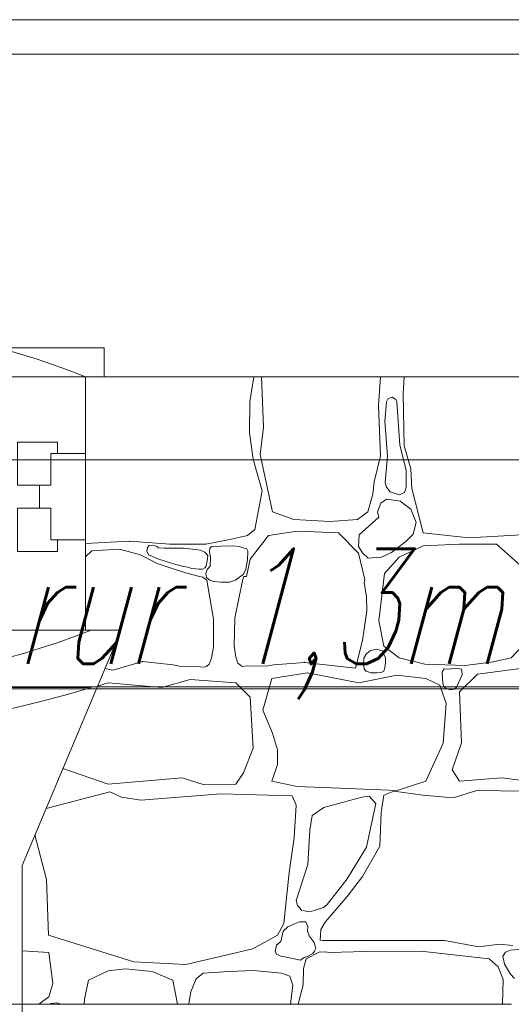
# Model space of a CAD drawing. Header units: millimetres. Extents: x -573548 to 674770, y -210017 to -47794.
# Tile 198 of 234: x 111913 to 112767, y -93968 to -92258. Entities that reach past the tile are written whole.
import ezdxf
from ezdxf import colors
from ezdxf.entities.mleader import LeaderData, LeaderLine
from ezdxf.enums import TextEntityAlignment as Align
from ezdxf.math import Vec2, Vec3

# ---------------------------------------------------------------- set-up
doc = ezdxf.new("R2010")
doc.units = ezdxf.units.MM
for name, color, linetype, lineweight in [('A.02 RZUT PIWNICY_is$0$_HATCH_Nr_pióra__18', 8, 'Continuous', 9), ('A.02 RZUT PIWNICY_is$0$detalokna_Nr_pióra__2', 8, 'Continuous', 9), ('A.02 RZUT PIWNICY_is$0$detalokna_Nr_pióra__8', 8, 'Continuous', 9), ('A.02 RZUT PIWNICY_is$0$Nowe_A_okno_Nr_pióra__59', 8, 'Continuous', 9), ('A.02 RZUT PIWNICY_is$0$OBRYS PARTERU#1_Nr_pióra__1', 8, 'Continuous', 9), ('A.02 RZUT PIWNICY_is$0$opaska_Nr_pióra__1', 8, 'Continuous', 9), ('A.02 RZUT PIWNICY_is$0$podciagi_Nr_pióra__1', 8, 'Continuous', 9), ('A.02 RZUT PIWNICY_is$0$strop_Nr_pióra__1', 8, 'Continuous', 9), ('A.02 RZUT PIWNICY_is$0$Structural - Bearing_Nr_pióra__21', 8, 'Continuous', 9), ('A.02 RZUT PIWNICY_is$0$Structural - Grid', 8, 'Continuous', 9), ('A.02 RZUT PIWNICY_is$0$Structural - Grid_Nr_pióra__17', 8, 'Continuous', 9), ('GB - OPISY', 7, 'Continuous', 13)]:
    doc.layers.add(name, color=color, linetype=linetype, lineweight=lineweight)
doc.styles.add('A.02 RZUT PIWNICY_is$0$STYL_AUTOMATYCZNY_1', font='arial.ttf')
doc.styles.add('JOLA_S', font='romans.shx', dxfattribs={"width": 0.7, "oblique": 15})

# ---------------------------------------------------------------- blocks, each defined once
blk = doc.blocks.new('*X48622')
at = {"layer": 'A.02 RZUT PIWNICY_is$0$_HATCH_Nr_pióra__18'}
for p, q in [((112883, -92921.3), (112889.9, -92877.8)), ((112903.5, -92877.8), (112906.9, -92965.4)), ((113106.7, -92927.9), (113109.9, -92877.8)), ((113150.9, -92877.8), (113149.3, -92907.6)), ((112882.1, -92975.5), (112883, -92921.3)), ((113120.4, -92921.3), (113117.3, -92954.9)), ((113123.5, -92915.4), (113120.4, -92921.3)), ((113130.1, -92913.1), (113123.5, -92915.4)), ((113136.4, -92917.3), (113130.1, -92913.1)), ((113138.1, -92921.3), (113136.4, -92917.3)), ((113143.4, -92997), (113138.1, -92921.3)), ((113149.3, -92907.6), (113151.3, -92998)), ((113110, -93015.4), (113106.7, -92927.9)), ((113117.3, -92954.9), (113121.9, -93015.7)), ((112906.9, -92965.4), (112901.2, -93012.9)), ((112888.5, -93020.8), (112882.1, -92975.5)), ((113154.7, -93040.4), (113143.4, -92997)), ((113151.3, -92998), (113162.5, -93037.7)), ((112895.5, -93046.1), (112888.5, -93020.8)), ((112901.2, -93012.9), (112922.2, -93112.8)), ((113098.9, -93060.4), (113110, -93015.4)), ((113121.9, -93015.7), (113118.3, -93061.7)), ((113154.5, -93069.5), (113154.7, -93040.4)), ((113162.5, -93037.7), (113164.5, -93071.9)), ((112904.4, -93076.1), (112895.5, -93046.1)), ((113096.8, -93081.8), (113098.9, -93060.4)), ((113118.3, -93061.7), (113120.4, -93069.5)), ((113120.4, -93069.5), (113126.5, -93078)), ((113151.6, -93078.8), (113154.5, -93069.5)), ((113164.5, -93071.9), (113184.3, -93149.1)), ((112891.5, -93143.4), (112904.4, -93076.1)), ((113088.2, -93112.8), (113096.8, -93081.8)), ((113120.4, -93090.7), (113110.3, -93097.2)), ((113132.7, -93092.2), (113120.4, -93090.7)), ((113126.5, -93078), (113143.1, -93083.2)), ((113144.4, -93094), (113132.7, -93092.2)), ((113143.1, -93083.2), (113151.6, -93078.8)), ((113107.3, -93106.2), (113105, -93113.3)), ((113110.3, -93097.2), (113107.3, -93106.2)), ((113162.8, -93107.9), (113144.4, -93094)), ((113171.7, -93131.2), (113162.8, -93107.9)), ((112922.2, -93112.8), (112959.4, -93125.6)), ((112959.4, -93125.6), (113022.1, -93129.3)), ((113022.1, -93129.3), (113070, -93125.6)), ((113070, -93125.6), (113088.2, -93112.8)), ((113107.3, -93121.5), (113072.7, -93152.2)), ((113105, -93113.3), (113107.3, -93121.5)), ((112878.8, -93153.4), (112891.5, -93143.4)), ((113167, -93151.3), (113171.7, -93131.2)), ((112806.8, -93168.9), (112848.5, -93160.6)), ((112848.5, -93160.6), (112878.8, -93153.4)), ((112883.7, -93194.8), (112915.2, -93153.7)), ((112915.2, -93153.7), (112965.1, -93145.8)), ((112965.1, -93145.8), (113037, -93149.1)), ((113037, -93149.1), (113071.9, -93184.2)), ((113072.7, -93152.2), (113071.7, -93172.6)), ((113153.7, -93164.3), (113167, -93151.3)), ((113184.3, -93149.1), (113263.2, -93157.4)), ((113263.2, -93157.4), (113422.4, -93149.1)), ((112597.3, -93167.5), (112673.7, -93163.7)), ((112656.8, -93177.6), (112608.2, -93180.3)), ((112693.1, -93187.4), (112656.8, -93177.6)), ((112673.7, -93163.7), (112744, -93168.9)), ((112705.4, -93174.5), (112704.3, -93181.1)), ((112708.3, -93171.2), (112705.4, -93174.5)), ((112714.3, -93170.6), (112708.3, -93171.2)), ((112718.6, -93171.5), (112714.3, -93170.6)), ((112721.9, -93173), (112718.6, -93171.5)), ((112723.6, -93174.9), (112721.9, -93173)), ((112734.4, -93175.8), (112723.6, -93174.9)), ((112767.6, -93175.7), (112734.4, -93175.8)), ((112744, -93168.9), (112806.8, -93168.9)), ((112788.8, -93177.7), (112767.6, -93175.7)), ((112797.2, -93179), (112788.8, -93177.7)), ((112813.3, -93175.7), (112812.9, -93182)), ((112816.4, -93172.7), (112813.3, -93175.7)), ((112820.1, -93173.1), (112816.4, -93172.7)), ((112833.4, -93172.2), (112820.1, -93173.1)), ((112852, -93171.3), (112833.4, -93172.2)), ((112864.2, -93172.5), (112852, -93171.3)), ((112873.3, -93175.7), (112864.2, -93172.5)), ((112877.3, -93176.2), (112873.3, -93175.7)), ((112879.3, -93180.7), (112877.3, -93176.2)), ((113071.7, -93172.6), (113078.8, -93183.6)), ((113129.3, -93183.1), (113153.7, -93164.3)), ((113184.3, -93171.8), (113142.2, -93191.2)), ((113247.1, -93168.5), (113184.3, -93171.8)), ((113311.5, -93168.9), (113247.1, -93168.5)), ((113337.1, -93191.2), (113311.5, -93168.9)), ((112608.2, -93180.3), (112597.3, -93190.7)), ((112721.7, -93202.1), (112693.1, -93187.4)), ((112704.3, -93181.1), (112707.1, -93187.4)), ((112707.1, -93187.4), (112725.1, -93194.9)), ((112725.1, -93194.9), (112750.1, -93203)), ((112804.9, -93182.7), (112797.2, -93179)), ((112807.9, -93185.4), (112804.9, -93182.7)), ((112809.8, -93189.1), (112807.9, -93185.4)), ((112808.9, -93197.7), (112809.3, -93193.4)), ((112809.3, -93193.4), (112809.8, -93189.1)), ((112812.9, -93182), (112814.8, -93192.1)), ((112814.8, -93192.1), (112813.8, -93207)), ((112877.4, -93224.6), (112883.7, -93194.8)), ((112878.7, -93195.7), (112879.3, -93180.7)), ((113071.9, -93184.2), (113082.6, -93229.8)), ((113078.8, -93183.6), (113088.8, -93193)), ((113088.8, -93193), (113111.7, -93191.2)), ((113111.7, -93191.2), (113129.3, -93183.1)), ((113142.2, -93191.2), (113117.1, -93219.7)), ((113369.3, -93220.1), (113337.1, -93191.2)), ((112755, -93213.5), (112721.7, -93202.1)), ((112750.1, -93203), (112765.2, -93207.1)), ((112765.2, -93207.1), (112774.7, -93208.7)), ((112774.7, -93208.7), (112782.4, -93211.2)), ((112782.4, -93211.2), (112794.9, -93212.3)), ((112794.9, -93212.3), (112800.6, -93211.9)), ((112800.6, -93211.9), (112804.9, -93209.8)), ((112804.9, -93209.8), (112807, -93207.1)), ((112807, -93207.1), (112807.8, -93203.4)), ((112807.8, -93203.4), (112808.9, -93197.7)), ((112813.8, -93207), (112809, -93212.7)), ((112876, -93212.3), (112878.7, -93195.7)), ((112773.3, -93219.1), (112755, -93213.5)), ((112793.1, -93224.4), (112773.3, -93219.1)), ((112801.6, -93226), (112793.1, -93224.4)), ((112808.2, -93231.4), (112801.6, -93226)), ((112809, -93212.7), (112806.3, -93219.4)), ((112806.3, -93219.4), (112807.7, -93226.5)), ((112807.7, -93226.5), (112813.3, -93231.4)), ((112858, -93231.4), (112872, -93220.5)), ((112870.6, -93229.8), (112872.4, -93225.1)), ((112872, -93220.5), (112876, -93212.3)), ((112872.4, -93225.1), (112877.4, -93224.6)), ((113117.1, -93219.7), (113107.1, -93301.9)), ((112813.3, -93262.1), (112808.2, -93231.4)), ((112813.3, -93231.4), (112820.7, -93233.6)), ((112820.7, -93233.6), (112832.4, -93234.8)), ((112832.4, -93234.8), (112847.8, -93234.5)), ((112847.8, -93234.5), (112858, -93231.4)), ((112864.6, -93260.4), (112870.6, -93229.8)), ((113082.6, -93229.8), (113081.8, -93236.1)), ((113081.8, -93236.1), (113085.8, -93259.6)), ((112820, -93298.9), (112813.3, -93262.1)), ((112857, -93297), (112864.6, -93260.4)), ((113085.8, -93259.6), (113086.1, -93284.3)), ((112855.7, -93345.1), (112857, -93297)), ((113086.1, -93284.3), (113078.5, -93335.9)), ((112820, -93347), (112820, -93298.9)), ((113107.1, -93301.9), (113115.8, -93346)), ((112816.5, -93366.5), (112820, -93347)), ((112858.6, -93364.6), (112855.7, -93345.1)), ((113078.5, -93335.9), (113066.5, -93384.1)), ((113115.8, -93346), (113142.2, -93366.3)), ((113337.1, -93366.3), (113366.8, -93334.1)), ((112862.4, -93375.2), (112858.6, -93364.6)), ((113084.9, -93359.7), (113081, -93366.5)), ((113091.4, -93353.7), (113084.9, -93359.7)), ((113102.5, -93351.2), (113091.4, -93353.7)), ((113113.6, -93353.8), (113102.5, -93351.2)), ((113115.8, -93359.7), (113113.6, -93353.8)), ((113118.4, -93366), (113115.8, -93359.7)), ((112645.2, -93387.3), (112696.7, -93372.6)), ((112696.7, -93372.6), (112749.9, -93378.5)), ((112749.9, -93378.5), (112763.2, -93380.9)), ((112763.2, -93380.9), (112796.3, -93381.5)), ((112796.3, -93381.5), (112804.9, -93382.5)), ((112804.9, -93382.5), (112808.2, -93380.3)), ((112808.2, -93380.3), (112812.4, -93377)), ((112812.4, -93377), (112816.5, -93366.5)), ((112866.5, -93378.6), (112862.4, -93375.2)), ((112869.8, -93380.9), (112866.5, -93378.6)), ((112878.4, -93380.2), (112869.8, -93380.9)), ((112911.5, -93380.5), (112878.4, -93380.2)), ((112924.8, -93378.5), (112911.5, -93380.5)), ((112978.2, -93374), (112924.8, -93378.5)), ((113066.5, -93384.1), (112978.2, -93374)), ((113081, -93366.5), (113080.2, -93377.1)), ((113080.2, -93377.1), (113081.7, -93385.3)), ((113117.4, -93383.4), (113118.7, -93374.9)), ((113118.7, -93374.9), (113118.4, -93366)), ((113142.2, -93366.3), (113187.2, -93377)), ((113187.2, -93377), (113257, -93379.1)), ((113257, -93379.1), (113306.1, -93373.3)), ((113389.9, -93379.5), (113278.5, -93394.7)), ((113306.1, -93373.3), (113337.1, -93366.3)), ((112631.1, -93384.6), (112645.2, -93387.3)), ((112921, -93402.2), (112983.3, -93392.3)), ((112983.3, -93392.3), (113072.5, -93409.6)), ((113072.5, -93409.6), (113138.1, -93396)), ((113081.7, -93385.3), (113084.9, -93389)), ((113084.9, -93389), (113093.7, -93392)), ((113093.7, -93392), (113104.2, -93392.1)), ((113104.2, -93392.1), (113111, -93391.5)), ((113111, -93391.5), (113115.8, -93389)), ((113115.8, -93389), (113117.4, -93383.4)), ((113138.1, -93396), (113188.9, -93402.2)), ((113220.8, -93385.3), (113216.9, -93391)), ((113216.9, -93391), (113217.4, -93402.1)), ((113229.7, -93386), (113220.8, -93385.3)), ((113238.1, -93384.2), (113229.7, -93386)), ((113245, -93384.4), (113238.1, -93384.2)), ((113242, -93417), (113251.7, -93395.5)), ((113247.1, -93385.3), (113245, -93384.4)), ((113250.5, -93385.8), (113247.1, -93385.3)), ((113278.5, -93394.7), (113247.1, -93425.3)), ((113251.5, -93389.8), (113250.5, -93385.8)), ((113251.7, -93395.5), (113251.5, -93389.8)), ((112636.9, -93409.6), (112618.2, -93415.2)), ((112730.3, -93417.5), (112636.9, -93409.6)), ((112779.4, -93403.8), (112730.3, -93417.5)), ((112858.7, -93409.6), (112779.4, -93403.8)), ((112883.4, -93434.4), (112858.7, -93409.6)), ((112905.7, -93456.7), (112921, -93402.2)), ((113188.9, -93402.2), (113213.2, -93413.3)), ((113213.2, -93413.3), (113224, -93445.1)), ((113217.4, -93402.1), (113218.2, -93410.9)), ((113218.2, -93410.9), (113220.8, -93417)), ((113220.8, -93417), (113225.2, -93420.2)), ((113238.3, -93420.7), (113242, -93417)), ((112888.8, -93523.1), (112883.4, -93434.4)), ((113225.2, -93420.2), (113232.1, -93421.6)), ((113232.1, -93421.6), (113238.3, -93420.7)), ((113247.1, -93425.3), (113250.8, -93513.6)), ((113224, -93445.1), (113218.6, -93514.5)), ((112922.2, -93496.7), (112905.7, -93456.7)), ((112930.9, -93526), (112922.2, -93496.7)), ((113218.6, -93514.5), (113188.9, -93580.1)), ((113250.8, -93513.6), (113234.3, -93560.7)), ((112871.8, -93565.6), (112888.8, -93523.1)), ((112931.3, -93551.6), (112930.9, -93526)), ((112921, -93580.1), (112931.3, -93551.6)), ((112558.2, -93558), (112636.9, -93585.5)), ((112858.7, -93585.5), (112871.8, -93565.6)), ((113234.3, -93560.7), (113247.1, -93580.1)), ((112636.9, -93585.5), (112765.3, -93574.3)), ((112765.3, -93574.3), (112803.7, -93586.7)), ((112803.7, -93586.7), (112858.7, -93585.5)), ((112965.1, -93589.6), (112921, -93580.1)), ((113188.9, -93580.1), (113138.9, -93596.6)), ((113247.1, -93580.1), (113321, -93574.7)), ((113321, -93574.7), (113406, -93585.5)), ((112529, -93627.6), (112639.9, -93598.7)), ((112639.9, -93598.7), (112660.1, -93608.2)), ((112693.4, -93613.1), (112833.4, -93602)), ((112833.4, -93602), (112956.8, -93605.7)), ((113039, -93592.5), (112965.1, -93589.6)), ((113138.9, -93596.6), (113039, -93592.5)), ((113115.8, -93604.4), (113111.3, -93634.6)), ((113133.2, -93597.8), (113115.8, -93604.4)), ((113183.5, -93604.4), (113133.2, -93597.8)), ((113236.4, -93609.4), (113183.5, -93604.4)), ((113277.6, -93596.6), (113236.4, -93609.4)), ((113359.4, -93597.8), (113277.6, -93596.6)), ((112660.1, -93608.2), (112693.4, -93613.1)), ((112956.8, -93605.7), (112963.4, -93622.2)), ((112963.4, -93622.2), (112959.7, -93677.9)), ((113077.8, -93608.2), (113011.7, -93626)), ((113090.2, -93606.5), (113077.8, -93608.2)), ((113085.7, -93694.9), (113101.9, -93618.9)), ((113101.9, -93618.9), (113090.2, -93606.5)), ((113011.7, -93626), (112991.1, -93639.9)), ((113111.3, -93634.6), (113108.8, -93693.2)), ((112991.1, -93639.9), (112987, -93665.1)), ((112529.5, -93750.8), (112509.7, -93673.4)), ((112987, -93665.1), (112983.7, -93725)), ((112959.7, -93677.9), (112951.4, -93739)), ((113052.2, -93749.8), (113085.7, -93694.9)), ((113108.8, -93693.2), (113078.7, -93746)), ((112983.7, -93725), (112963.7, -93787.3)), ((112951.4, -93739), (112942, -93827.4)), ((112533.3, -93847.6), (112529.5, -93750.8)), ((113017.2, -93794.7), (113052.2, -93749.8)), ((113078.7, -93746), (113052.2, -93780.7)), ((112963.7, -93787.3), (112965.9, -93796.2)), ((113052.2, -93780.7), (113013.9, -93825.3)), ((112965.9, -93796.2), (112969.3, -93799.7)), ((112969.3, -93799.7), (112973, -93804.7)), ((112973, -93804.7), (112977.7, -93805.6)), ((112977.7, -93805.6), (112986.9, -93807.3)), ((112986.9, -93807.3), (112994.5, -93805.1)), ((112994.5, -93805.1), (113010.7, -93799.4)), ((113010.7, -93799.4), (113017.2, -93794.7)), ((112942, -93827.4), (112930.8, -93848)), ((112969.4, -93824.3), (112960.7, -93828)), ((112980.4, -93824.5), (112969.4, -93824.3)), ((112983.9, -93832.6), (112980.4, -93824.5)), ((113013.9, -93825.3), (113006.4, -93837.8)), ((112941.1, -93840.6), (112937, -93858.6)), ((112948.9, -93833.3), (112941.1, -93840.6)), ((112960.7, -93828), (112948.9, -93833.3)), ((112983.3, -93840.6), (112983.9, -93832.6)), ((112986.2, -93848.8), (112983.3, -93840.6)), ((113006.4, -93837.8), (113005.5, -93848.3)), ((112681.6, -93894.2), (112533.3, -93847.6)), ((112930.8, -93848), (112888.3, -93871.5)), ((112937, -93858.6), (112929.1, -93865)), ((112994.9, -93860.4), (112986.2, -93848.8)), ((112997.4, -93870.7), (112994.9, -93860.4)), ((113005.5, -93848.3), (113005.4, -93856.4)), ((113005.4, -93856.4), (113009.7, -93857.1)), ((113009.7, -93857.1), (113221.1, -93856.7)), ((113221.1, -93856.7), (113280.9, -93868.2)), ((112533.9, -93878), (112487.3, -93874.7)), ((112540.6, -93931.7), (112533.9, -93878)), ((112888.3, -93871.5), (112772, -93898.6)), ((112929.1, -93865), (112926.8, -93876.1)), ((112926.8, -93876.1), (112930, -93881.3)), ((113003.5, -93877.4), (112980.8, -93888.9)), ((112992.5, -93879.8), (112995.4, -93875.5)), ((112995.4, -93875.5), (112997.4, -93870.7)), ((113015, -93876.8), (113003.5, -93877.4)), ((113020.5, -93877.7), (113015, -93876.8)), ((113084.4, -93876.1), (113020.5, -93877.7)), ((113179.8, -93875.7), (113084.4, -93876.1)), ((113298.7, -93888.9), (113179.8, -93875.7)), ((113280.9, -93868.2), (113316.4, -93863.3)), ((113316.4, -93863.3), (113340, -93865.7)), ((113327.3, -93877.4), (113322.7, -93884)), ((113335.8, -93874), (113327.3, -93877.4)), ((113356.8, -93871.8), (113335.8, -93874)), ((112772, -93898.6), (112681.6, -93894.2)), ((112930, -93881.3), (112932.2, -93882)), ((112932.2, -93882), (112936.7, -93884.3)), ((112936.7, -93884.3), (112941.1, -93884.7)), ((112941.1, -93884.7), (112970.8, -93891.3)), ((112970.8, -93891.3), (112977.4, -93886.5)), ((112980.8, -93888.9), (112976.1, -93905.4)), ((112977.4, -93886.5), (112983.3, -93884.7)), ((112983.3, -93884.7), (112992.5, -93879.8)), ((113314.6, -93902.9), (113298.7, -93888.9)), ((113322.7, -93884), (113325.6, -93898.2)), ((112636.7, -93909.7), (112602.8, -93925.6)), ((112667.1, -93906.2), (112636.7, -93909.7)), ((112713.4, -93910.7), (112667.1, -93906.2)), ((112749, -93925.6), (112713.4, -93910.7)), ((112846.8, -93910.7), (112801.9, -93913.7)), ((112889, -93909.3), (112846.8, -93910.7)), ((112937.7, -93913.7), (112889, -93909.3)), ((112976.1, -93905.4), (112975.6, -93934)), ((113323.1, -93924.6), (113314.6, -93902.9)), ((113325.6, -93898.2), (113335.8, -93915.3)), ((112602.8, -93925.6), (112595.6, -93959.1)), ((112757.3, -93967.8), (112749, -93925.6)), ((112789.5, -93923.5), (112780.3, -93946.2)), ((112801.9, -93913.7), (112789.5, -93923.5)), ((112952.2, -93919.1), (112937.7, -93913.7)), ((112957.4, -93934.5), (112952.2, -93919.1)), ((113321.9, -93967.8), (113323.1, -93924.6)), ((113335.8, -93915.3), (113342.6, -93923)), ((112533.9, -93954.7), (112540.6, -93931.7)), ((112780.3, -93946.2), (112776.8, -93966.3)), ((112953.5, -93967.8), (112957.4, -93934.5)), ((112975.6, -93934), (112967, -93967.8)), ((112516.2, -93967.8), (112533.9, -93954.7)), ((112595.6, -93959.1), (112595.4, -93967.8)), ((112536, -93967.8), (112537.7, -93966.2)), ((112537.7, -93966.2), (112547.7, -93965)), ((112547.7, -93965), (112555.7, -93967.8)), ((112776.8, -93966.3), (112776.8, -93967.8))]:
    blk.add_line(p, q, dxfattribs=at)
for p in [(112673.7, -93163.7), (112696.7, -93372.6), (112808.2, -93380.3), (112808.2, -93380.3), (112866.5, -93378.6), (112866.5, -93378.6), (112978.2, -93374), (112983.3, -93840.6)]:
    blk.add_point(p, dxfattribs=at)
blk = doc.blocks.new('A.02 RZUT PIWNICY_is$0$Wypełnienie_14_1')
at = {"layer": 'A.02 RZUT PIWNICY_is$0$_HATCH_Nr_pióra__18'}
blk.add_blockref('*X48622', (0, 0), dxfattribs=at)
blk = doc.blocks.new('A.02 RZUT PIWNICY_is$0$Standardowy znacznik osi_3')
at = {"layer": 'A.02 RZUT PIWNICY_is$0$Structural - Grid_Nr_pióra__17'}
blk.add_line((2962.2, 0), (40906.6, 0), dxfattribs=at)
at = {"layer": 'A.02 RZUT PIWNICY_is$0$Structural - Grid_Nr_pióra__17', "style": 'A.02 RZUT PIWNICY_is$0$STYL_AUTOMATYCZNY_1'}
for tag, p in [('AC_MarkerText_1_0', (-250, -335)), ('AC_MarkerText_1_1', (44118.7, -335))]:
    blk.add_attdef(tag, text='', height=350, rotation=180, dxfattribs=at).set_placement(p, align=Align.TOP_CENTER)
blk = doc.blocks.new('A.02 RZUT PIWNICY_is')
at = {"layer": 'A.02 RZUT PIWNICY_is$0$detalokna_Nr_pióra__2'}
blk.add_line((111267.3, -93967.8), (112487.3, -93967.8), dxfattribs=at)
blk.add_lwpolyline([(111634.3, -92877.8), (111634.3, -92827.8), (112629.7, -92827.8), (112629.7, -92877.8)], dxfattribs=at)
at = {"layer": 'A.02 RZUT PIWNICY_is$0$detalokna_Nr_pióra__8'}
blk.add_line((112597.3, -92877.8), (111657.3, -92877.8), dxfattribs=at)
at = {"layer": 'A.02 RZUT PIWNICY_is$0$Nowe_A_okno_Nr_pióra__59'}
for points in [[(112479.1, -92991.3), (112479.1, -93066.3), (112537.3, -93066.3), (112537.3, -93011.3), (112549.1, -93011.3), (112549.1, -92991.3)], [(112597.3, -93161.3), (112597.3, -93011.3), (112537.3, -93011.3), (112537.3, -93066.3), (112517.3, -93066.3), (112517.3, -93106.3), (112537.3, -93106.3), (112537.3, -93161.3)], [(112479.1, -93181.3), (112479.1, -93106.3), (112537.3, -93106.3), (112537.3, -93161.3), (112549.1, -93161.3), (112549.1, -93181.3)]]:
    blk.add_lwpolyline(points, close=True, dxfattribs=at)
at = {"layer": 'A.02 RZUT PIWNICY_is$0$OBRYS PARTERU#1_Nr_pióra__1'}
blk.add_lwpolyline([(87547.3, -93022.2), (87547.3, -93622.2), (80856, -93622.2), (80856, -97482.2), (80306.7, -97482.2), (80306.7, -101132.2), (82397.3, -101132.2), (82397.3, -105082.2), (87537.3, -105082.2), (87537.3, -105471.8), (106939.7, -105472.5), (118516.4, -105372.5), (118516.4, -93022.2)], close=True, dxfattribs=at)
at = {"layer": 'A.02 RZUT PIWNICY_is$0$opaska_Nr_pióra__1'}
for points in [[(119183.2, -98297.5), (119183.2, -92257.8), (112321.2, -92257.8)], [(119123.2, -98297.5), (119123.2, -92317.8), (112325.6, -92317.8)]]:
    blk.add_lwpolyline(points, dxfattribs=at)
at = {"layer": 'A.02 RZUT PIWNICY_is$0$podciagi_Nr_pióra__1'}
for p, q in [((111657.3, -93317.8), (112597.3, -93317.8)), ((111327.3, -93417.8), (112603.2, -93417.8)), ((112487.3, -93967.8), (112487.3, -94390.9))]:
    blk.add_line(p, q, dxfattribs=at)
at = {"layer": 'A.02 RZUT PIWNICY_is$0$strop_Nr_pióra__1'}
for centre, radius, start, end in [((112127.3, -94039.8), 1253.4, 67.9778, 112.0222), ((112132.3, -92130.1), 1279.2, 248.2017, 291.7983), ((111967.3, -91262.8), 2248, 253.4582, 286.5418)]:
    blk.add_arc(centre, radius, start, end, dxfattribs=at)
at = {"layer": 'A.02 RZUT PIWNICY_is$0$Structural - Bearing_Nr_pióra__21'}
for p, q in [((118607.3, -92877.8), (112597.3, -92877.8)), ((112597.3, -93317.8), (112597.3, -92877.8)), ((112487.3, -93726.9), (112659.2, -93317.8)), ((112597.3, -93317.8), (112659.2, -93317.8)), ((112487.3, -93967.8), (112487.3, -93726.9)), ((113337.3, -93967.8), (112487.3, -93967.8))]:
    blk.add_line(p, q, dxfattribs=at)
at = {"layer": 'A.02 RZUT PIWNICY_is$0$_HATCH_Nr_pióra__18'}
blk.add_blockref('A.02 RZUT PIWNICY_is$0$Wypełnienie_14_1', (0, 0), dxfattribs=at)
at = {"layer": 'A.02 RZUT PIWNICY_is$0$Structural - Grid', "zscale": 1000, "rotation": 180}
blk.add_blockref('A.02 RZUT PIWNICY_is$0$Standardowy znacznik osi_3', (121686.6, -93420.2), dxfattribs=at)

msp = doc.modelspace()

# ---------------------------------------------------------------- block references
at = {"ltscale": 10}
msp.add_blockref('A.02 RZUT PIWNICY_is', (-570.2, 0), dxfattribs=at)

# ---------------------------------------------------------------- leaders
at = {"layer": 'GB - OPISY'}
ml = msp.add_multileader_mtext('Standard', dxfattribs=at)
ml.set_content('rz.osi rur 1,3m', color=256, style='JOLA_S')
ml.set_leader_properties(color=256, linetype='ByLayer', lineweight=-1)
ml.build(insert=Vec2(0, 0))
ml.multileader.update_dxf_attribs({"text_left_attachment_type": 6, "text_right_attachment_type": 6, "dogleg_length": 30, "arrow_head_size": 150})
ctx = ml.context
ctx.base_point, ctx.char_height, ctx.arrow_head_size, ctx.landing_gap_size, ctx.plane_origin, ctx.plane_x_axis = Vec3(111072.8, -93416.7), 200, 150, 30, Vec3(122648.7, -85984.7), Vec3(-1, 0)
ctx.left_attachment, ctx.right_attachment, ctx.text_align_type, ctx.attachment_type = 6, 6, 2, 2
notes = []
notes.append((ctx, [(0, (1, 1, 0), (112809.3, -93416.7), (-1, 0), 30, [(0, [(112879.3, -94090)], 256, [])])]))
ctx.mtext.insert, ctx.mtext.alignment, ctx.mtext.flow_direction = Vec3(112749.3, -93176.7), 3, 5
for ctx, leaders in notes:
    for number, flags, end, landing, length, lines in leaders:
        leader = LeaderData()
        leader.index, (leader.has_last_leader_line, leader.has_dogleg_vector, leader.attachment_direction) = number, flags
        leader.last_leader_point, leader.dogleg_vector, leader.dogleg_length = Vec3(end), Vec3(landing), length
        for number, points, colour, breaks in lines:
            line = LeaderLine()
            line.index, line.vertices, line.color, line.breaks = number, Vec3.list(points), colors.encode_raw_color(colour), breaks
            leader.lines.append(line)
        ctx.leaders.append(leader)

doc.saveas('drawing.dxf')
